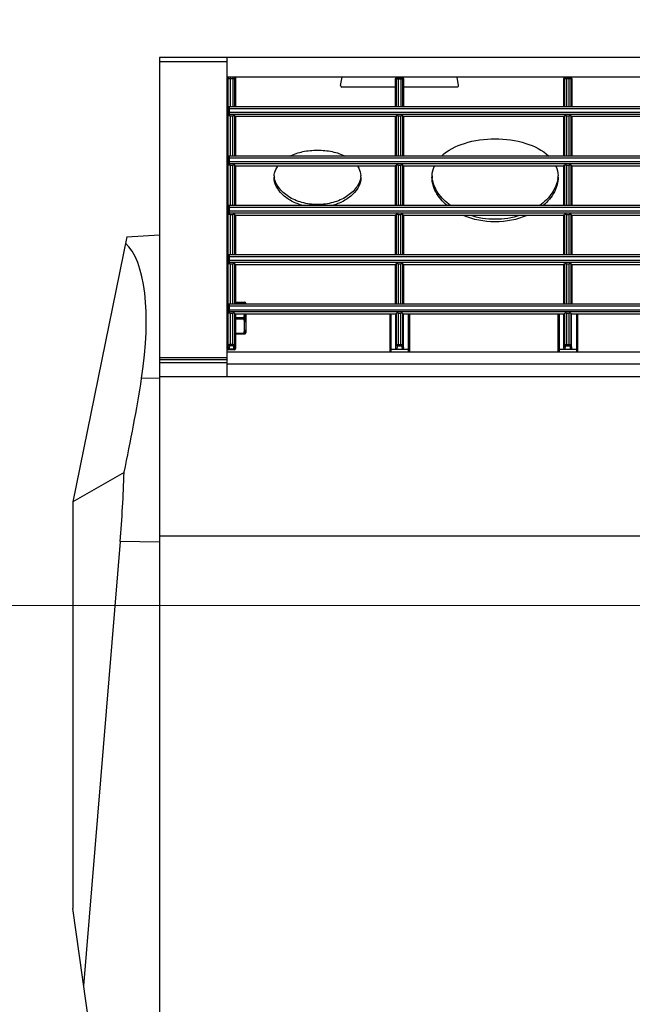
# Model space of a CAD drawing. Header units: millimetres. Extents: x -17122 to 7392, y -6480 to -3200.
# Tile 20 of 70: x -2101 to -2086, y -4912 to -4887. Entities that reach past the tile are written whole.
import ezdxf
from ezdxf.lldxf.tags import DXFTag

# ---------------------------------------------------------------- set-up
doc = ezdxf.new("R2010")
doc.units = ezdxf.units.MM
doc.layers.add('IS_Armatura_Therm', color=7, linetype='SOLID', true_color=0x000000)
doc.layers.add('IS_Wężownica OChP', color=7, linetype='Continuous', lineweight=5, true_color=0x800080)
doc.layers.add('KRZYWE', color=7, linetype='Continuous')
tags = doc.linetypes.add('SOLID', pattern=[10, 10, 0]).pattern_tags.tags
tags[6:7] = [DXFTag(74, 4), DXFTag(75, 0), DXFTag(340, '0'), DXFTag(46, 0.0), DXFTag(50, 0.0), DXFTag(44, 0.0), DXFTag(45, 0.0)]
tags[4:5] = [DXFTag(74, 4), DXFTag(75, 0), DXFTag(340, '0'), DXFTag(46, 0.0), DXFTag(50, 0.0), DXFTag(44, 0.0), DXFTag(45, 0.0)]

# ---------------------------------------------------------------- blocks, each defined once
blk = doc.blocks.new('A$C3BB659E6')
at = {"color": 7, "linetype": 'Continuous'}
for p, q in [((1604, 78.72), (1604, 464.01)), ((1604, 122.52), (22, 122.52)), ((22, 82.25), (1604, 82.25)), ((1587, 76.89), (1587, 82.25)), ((1587, 78.98), (39, 78.98)), ((1587, 78.72), (1604, 78.72)), ((1587, 77.95), (1604, 77.95)), ((1604, 77.35), (1587, 77.35)), ((1604, 1.38), (1604, 78.72)), ((1587, 75.89), (39, 75.89)), ((1498.1, 66.38), (1498.1, 75.89)), ((1498.4, 66.38), (1498.4, 75.89)), ((1498.4, 75.34), (1502.8, 75.34)), ((1499.64, 75.03), (1499.64, 66.38)), ((1499.76, 74.15), (1499.64, 75.03)), ((1500.06, 74.44), (1499.94, 75.34)), ((1501.26, 75.34), (1501.14, 74.44)), ((1501.56, 75.03), (1501.44, 74.15)), ((1501.56, 75.03), (1501.56, 66.38)), ((1502.8, 66.38), (1502.8, 75.89)), ((1503.1, 66.38), (1503.1, 75.89)), ((1540.7, 66.38), (1540.7, 75.89)), ((1541, 66.38), (1541, 75.89)), ((1541, 75.34), (1545.4, 75.34)), ((1542.24, 75.03), (1542.24, 66.38)), ((1542.36, 74.15), (1542.24, 75.03)), ((1542.66, 74.44), (1542.54, 75.34)), ((1543.86, 75.34), (1543.74, 74.44)), ((1544.16, 75.03), (1544.04, 74.15)), ((1544.16, 75.03), (1544.16, 66.38)), ((1545.4, 66.38), (1545.4, 75.89)), ((1545.7, 66.38), (1545.7, 75.89)), ((1584.8, 75.08), (1584.82, 75.08)), ((1584.8, 66.38), (1584.8, 75.08)), ((1584.86, 74.92), (1584.96, 74.15)), ((1585.1, 75.38), (1586.5, 75.38)), ((1585.16, 75.21), (1586.44, 75.21)), ((1585.16, 75.21), (1585.26, 74.44)), ((1586.34, 74.44), (1586.44, 75.21)), ((1586.64, 74.15), (1586.74, 74.92)), ((1586.78, 75.08), (1586.8, 75.08)), ((1586.8, 75.08), (1586.8, 6.68)), ((1587, 1.38), (1587, 76.89)), ((1499.76, 74.15), (1499.76, 66.18)), ((1500.94, 74.39), (1500.26, 74.39)), ((1500.26, 74.39), (1500.26, 66.16)), ((1500.94, 74.1), (1500.26, 74.1)), ((1500.94, 66.16), (1500.94, 74.39)), ((1501.44, 66.18), (1501.44, 74.15)), ((1542.36, 74.15), (1542.36, 66.18)), ((1543.54, 74.39), (1542.86, 74.39)), ((1542.86, 74.39), (1542.86, 66.16)), ((1543.54, 74.1), (1542.86, 74.1)), ((1543.54, 66.16), (1543.54, 74.39)), ((1544.04, 66.18), (1544.04, 74.15)), ((1584.96, 74.15), (1584.96, 66.18)), ((1585.46, 74.39), (1586.14, 74.39)), ((1585.46, 74.39), (1585.46, 66.16)), ((1585.46, 74.1), (1586.14, 74.1)), ((1586.14, 66.16), (1586.14, 74.39)), ((1586.64, 74.15), (1586.64, 6.68)), ((1586.8, 74.38), (1587, 74.38)), ((1582.2, 66.38), (1582.2, 71.08)), ((1582.24, 70.46), (1582.24, 71.22)), ((1584.8, 71.38), (1582.5, 71.38)), ((1582.5, 70.5), (1582.5, 68.26)), ((1582.7, 71.38), (1582.7, 71.23)), ((1584.8, 71.23), (1582.7, 71.23)), ((1582.24, 68.14), (1582.24, 66.62)), ((1584.8, 67.53), (1582.7, 67.53)), ((1582.7, 67.53), (1582.7, 67.23)), ((1329.69, 65.83), (1586.31, 65.83)), ((1329.7, 65.33), (1586.3, 65.33)), ((1458.96, 66.38), (1499.64, 66.38)), ((1499.6, 66.38), (1499.76, 66.18)), ((1500.94, 66.16), (1500.26, 66.16)), ((1501.6, 66.38), (1501.44, 66.18)), ((1501.56, 66.38), (1542.24, 66.38)), ((1542.2, 66.38), (1542.36, 66.18)), ((1543.54, 66.16), (1542.86, 66.16)), ((1544.2, 66.38), (1544.04, 66.18)), ((1544.16, 66.38), (1584.8, 66.38)), ((1582.5, 66.38), (1582.5, 66.5)), ((1584.8, 67.23), (1582.7, 67.23)), ((1584.8, 66.38), (1584.96, 66.18)), ((1586.14, 66.16), (1585.46, 66.16)), ((1586.3, 65.33), (1586.3, 64.38)), ((1586.31, 65.83), (1586.58, 66.17)), ((1586.58, 63.88), (1586.58, 66.17)), ((1329.42, 63.88), (1586.58, 63.88)), ((1329.7, 64.38), (1586.3, 64.38)), ((1499.6, 53.88), (1499.6, 63.88)), ((1499.76, 63.88), (1499.76, 53.68)), ((1500.26, 63.88), (1500.26, 53.66)), ((1500.94, 53.66), (1500.94, 63.88)), ((1501.44, 53.68), (1501.44, 63.88)), ((1501.6, 63.88), (1501.6, 53.88)), ((1542.2, 53.88), (1542.2, 63.88)), ((1542.36, 63.88), (1542.36, 53.68)), ((1542.86, 63.88), (1542.86, 53.66)), ((1543.54, 53.66), (1543.54, 63.88)), ((1544.04, 53.68), (1544.04, 63.88)), ((1544.2, 63.88), (1544.2, 53.88)), ((1582.2, 63.68), (1582.2, 63.88)), ((1582.24, 63.54), (1582.24, 63.88)), ((1582.44, 63.55), (1582.24, 63.54)), ((1584.8, 63.38), (1582.5, 63.38)), ((1584.8, 63.53), (1582.7, 63.53)), ((1582.7, 63.53), (1582.7, 63.38)), ((1584.8, 53.88), (1584.8, 63.88)), ((1584.96, 63.88), (1584.96, 53.68)), ((1585.46, 63.88), (1585.46, 53.66)), ((1586.14, 53.66), (1586.14, 63.88)), ((1586.8, 60.38), (1587, 60.38)), ((1329.69, 53.33), (1586.31, 53.33)), ((1329.7, 52.83), (1586.3, 52.83)), ((1459, 53.88), (1499.6, 53.88)), ((1499.6, 53.88), (1499.76, 53.68)), ((1500.94, 53.66), (1500.26, 53.66)), ((1501.6, 53.88), (1501.44, 53.68)), ((1501.6, 53.88), (1542.2, 53.88)), ((1542.2, 53.88), (1542.36, 53.68)), ((1543.54, 53.66), (1542.86, 53.66)), ((1544.2, 53.88), (1544.04, 53.68)), ((1544.2, 53.88), (1584.8, 53.88)), ((1584.8, 53.88), (1584.96, 53.68)), ((1586.14, 53.66), (1585.46, 53.66)), ((1586.3, 52.83), (1586.3, 51.88)), ((1586.31, 53.33), (1586.58, 53.67)), ((1586.58, 51.38), (1586.58, 53.67)), ((1329.42, 51.38), (1586.58, 51.38)), ((1329.7, 51.88), (1586.3, 51.88)), ((1499.6, 41.38), (1499.6, 51.38)), ((1499.76, 51.38), (1499.76, 41.18)), ((1500.26, 51.38), (1500.26, 41.16)), ((1500.94, 41.16), (1500.94, 51.38)), ((1501.44, 41.18), (1501.44, 51.38)), ((1501.6, 51.38), (1501.6, 41.38)), ((1542.2, 41.38), (1542.2, 51.38)), ((1542.36, 51.38), (1542.36, 41.18)), ((1542.86, 51.38), (1542.86, 41.16)), ((1543.54, 41.16), (1543.54, 51.38)), ((1544.04, 41.18), (1544.04, 51.38)), ((1544.2, 51.38), (1544.2, 41.38)), ((1584.8, 41.38), (1584.8, 51.38)), ((1584.96, 51.38), (1584.96, 41.18)), ((1585.46, 51.38), (1585.46, 41.16)), ((1586.14, 41.16), (1586.14, 51.38)), ((1329.69, 40.83), (1586.31, 40.83)), ((1329.7, 40.33), (1586.3, 40.33)), ((1459, 41.38), (1499.6, 41.38)), ((1499.6, 41.38), (1499.76, 41.18)), ((1500.94, 41.16), (1500.26, 41.16)), ((1501.6, 41.38), (1501.44, 41.18)), ((1501.6, 41.38), (1542.2, 41.38)), ((1542.2, 41.38), (1542.36, 41.18)), ((1543.54, 41.16), (1542.86, 41.16)), ((1544.2, 41.38), (1544.04, 41.18)), ((1544.2, 41.38), (1584.8, 41.38)), ((1584.8, 41.38), (1584.96, 41.18)), ((1586.14, 41.16), (1585.46, 41.16)), ((1586.3, 40.33), (1586.3, 39.38)), ((1586.31, 40.83), (1586.58, 41.17)), ((1586.58, 38.88), (1586.58, 41.17)), ((1329.42, 38.88), (1586.58, 38.88)), ((1329.7, 39.38), (1586.3, 39.38)), ((1499.6, 28.88), (1499.6, 38.88)), ((1499.76, 38.88), (1499.76, 28.68)), ((1500.26, 38.88), (1500.26, 28.66)), ((1500.94, 28.66), (1500.94, 38.88)), ((1501.44, 28.68), (1501.44, 38.88)), ((1501.6, 38.88), (1501.6, 28.88)), ((1542.2, 28.88), (1542.2, 38.88)), ((1542.36, 38.88), (1542.36, 28.68)), ((1542.86, 38.88), (1542.86, 28.66)), ((1543.54, 28.66), (1543.54, 38.88)), ((1544.04, 28.68), (1544.04, 38.88)), ((1544.2, 38.88), (1544.2, 28.88)), ((1584.8, 28.88), (1584.8, 38.88)), ((1584.96, 38.88), (1584.96, 28.68)), ((1585.46, 38.88), (1585.46, 28.66)), ((1586.14, 28.66), (1586.14, 38.88)), ((1329.69, 28.33), (1586.31, 28.33)), ((1329.7, 27.83), (1586.3, 27.83)), ((1459, 28.88), (1499.6, 28.88)), ((1499.6, 28.88), (1499.76, 28.68)), ((1500.94, 28.66), (1500.26, 28.66)), ((1501.6, 28.88), (1501.44, 28.68)), ((1501.6, 28.88), (1542.2, 28.88)), ((1542.2, 28.88), (1542.36, 28.68)), ((1543.54, 28.66), (1542.86, 28.66)), ((1544.2, 28.88), (1544.04, 28.68)), ((1544.2, 28.88), (1584.8, 28.88)), ((1584.8, 28.88), (1584.96, 28.68)), ((1586.14, 28.66), (1585.46, 28.66)), ((1586.3, 27.83), (1586.3, 26.88)), ((1586.31, 28.33), (1586.58, 28.67)), ((1586.58, 26.38), (1586.58, 28.67)), ((1329.42, 26.38), (1586.58, 26.38)), ((1329.7, 26.88), (1586.3, 26.88)), ((1499.6, 16.38), (1499.6, 26.38)), ((1499.76, 26.38), (1499.76, 16.18)), ((1500.26, 26.38), (1500.26, 16.16)), ((1500.94, 16.16), (1500.94, 26.38)), ((1501.44, 16.18), (1501.44, 26.38)), ((1501.6, 26.38), (1501.6, 16.38)), ((1542.2, 16.38), (1542.2, 26.38)), ((1542.36, 26.38), (1542.36, 16.18)), ((1542.86, 26.38), (1542.86, 16.16)), ((1543.54, 16.16), (1543.54, 26.38)), ((1544.04, 16.18), (1544.04, 26.38)), ((1544.2, 26.38), (1544.2, 16.38)), ((1584.8, 16.38), (1584.8, 26.38)), ((1584.96, 26.38), (1584.96, 16.18)), ((1585.46, 26.38), (1585.46, 16.16)), ((1586.14, 16.16), (1586.14, 26.38)), ((1329.69, 15.83), (1586.31, 15.83)), ((1329.7, 15.33), (1586.3, 15.33)), ((1459, 16.38), (1499.6, 16.38)), ((1499.6, 16.38), (1499.76, 16.18)), ((1500.94, 16.16), (1500.26, 16.16)), ((1501.6, 16.38), (1501.44, 16.18)), ((1501.6, 16.38), (1542.2, 16.38)), ((1542.2, 16.38), (1542.36, 16.18)), ((1543.54, 16.16), (1542.86, 16.16)), ((1544.2, 16.38), (1544.04, 16.18)), ((1544.2, 16.38), (1584.8, 16.38)), ((1584.8, 16.38), (1584.96, 16.18)), ((1586.14, 16.16), (1585.46, 16.16)), ((1586.3, 15.33), (1586.3, 14.38)), ((1586.31, 15.83), (1586.58, 16.17)), ((1586.58, 13.88), (1586.58, 16.17)), ((1329.42, 13.88), (1586.58, 13.88)), ((1329.7, 14.38), (1586.3, 14.38)), ((1499.6, 6.68), (1499.6, 13.88)), ((1499.76, 13.88), (1499.76, 6.84)), ((1500.26, 13.88), (1500.26, 6.54)), ((1500.94, 6.54), (1500.94, 13.88)), ((1501.44, 6.84), (1501.44, 13.88)), ((1501.6, 13.88), (1501.6, 6.68)), ((1542.2, 6.68), (1542.2, 13.88)), ((1542.36, 13.88), (1542.36, 6.84)), ((1542.86, 6.54), (1542.86, 13.88)), ((1543.54, 6.54), (1543.54, 13.88)), ((1544.04, 6.84), (1544.04, 13.88)), ((1544.2, 13.88), (1544.2, 6.68)), ((1584.8, 6.68), (1584.8, 13.88)), ((1584.96, 13.88), (1584.96, 6.68)), ((1585.46, 6.38), (1585.46, 13.88)), ((1586.14, 6.38), (1586.14, 13.88)), ((1528.26, 8.53), (1528.64, 6.38)), ((1528.56, 8.88), (1542.2, 8.88)), ((1544.2, 8.88), (1557.84, 8.88)), ((1558.14, 8.53), (1557.76, 6.38)), ((39, 6.38), (1587, 6.38)), ((1499.6, 6.68), (1499.61, 6.68)), ((1499.61, 6.68), (1499.76, 6.84)), ((1499.91, 6.38), (1500.06, 6.54)), ((1500.26, 6.84), (1500.94, 6.84)), ((1500.26, 6.54), (1500.94, 6.54)), ((1501.14, 6.54), (1501.29, 6.38)), ((1501.44, 6.84), (1501.59, 6.68)), ((1501.59, 6.68), (1501.6, 6.68)), ((1542.36, 6.84), (1542.2, 6.68)), ((1542.66, 6.54), (1542.5, 6.38)), ((1543.54, 6.84), (1542.86, 6.84)), ((1543.54, 6.54), (1542.86, 6.54)), ((1543.9, 6.38), (1543.74, 6.54)), ((1544.2, 6.68), (1544.04, 6.84)), ((1586.8, 6.68), (1584.8, 6.68)), ((22, 1.38), (1604, 1.38)), ((1604, 2.38), (1587, 2.38))]:
    blk.add_line(p, q, dxfattribs=at)
for centre, radius, start, end in [((1585.1, 75.08), 0.3, 89.9827, 179.9824), ((1585.12, 75.08), 0.3, 90.0178, 180.0171), ((1586.48, 75.08), 0.3, 359.9829, 89.9822), ((1586.5, 75.08), 0.3, 0.0176, 90.0173), ((1582.5, 71.08), 0.3, 90, 180), ((1583.48, 90.93), 19.75, 266.4119, 267.0038), ((1582.5, 63.68), 0.3, 180, 270), ((1590.01, 66.03), 7.97, 195.7014, 198.1813), ((1590.12, 66.01), 7.82, 195.8073, 198.4908), ((1509.83, 31.71), 6.83, 179.9986, 183.1416), ((1510.36, 30.93), 7.36, 171.9178, 175.8993), ((1527.64, 30.93), 7.36, 4.1007, 8.0822), ((1528.17, 31.71), 6.83, 356.8584, 0.0014), ((1557.7, 31.71), 4.7, 180.0005, 184.562), ((1558.03, 30.94), 5.03, 171.3206, 175.5358), ((1558.12, 30.93), 5.12, 171.0822, 171.3321), ((1569.88, 30.93), 5.12, 8.6679, 8.9178), ((1569.97, 30.94), 5.03, 4.4642, 8.6794), ((1570.3, 31.71), 4.7, 355.438, 359.9995), ((1528.56, 8.58), 0.3, 90, 190), ((1557.84, 8.58), 0.3, 350, 90), ((1499.9, 6.68), 0.3, 180.0155, 269.9976), ((1499.91, 6.69), 0.3, 180.0846, 269.9154), ((1500.06, 6.84), 0.3, 180.0846, 269.9154), ((1501.14, 6.84), 0.3, 270.0846, 359.9154), ((1501.29, 6.69), 0.3, 270.0846, 359.9154), ((1501.3, 6.68), 0.3, 269.9845, 359.9828), ((1542.66, 6.84), 0.3, 180.0846, 269.9154), ((1543.74, 6.84), 0.3, 270.0846, 359.9154), ((1585.26, 6.68), 0.3, 179.9825, 269.9825), ((1586.34, 6.68), 0.3, 270.0175, 0.0175)]:
    blk.add_arc(centre, radius, start, end, dxfattribs=at)
for centre, major_axis, ratio, start_param, end_param in [((1500.26, 66.18), (0.5, 0), 0.043661, -3.106686, -1.570796), ((1500.94, 66.18), (0.5, 0), 0.043661, -1.570796, -0.034907), ((1542.86, 66.18), (0.5, 0), 0.043661, -3.106686, -1.570796), ((1543.54, 66.18), (0.5, 0), 0.043661, -1.570796, -0.034907), ((1585.46, 66.18), (0.5, 0), 0.043661, -3.106686, -1.570796), ((1586.14, 66.18), (0.5, 0), 0.043661, -1.570796, -0.485794), ((1586.31, 65.33), (0, 0.5), 0.034921, 0.043633, 1.570796), ((1586.31, 64.38), (0, 0.5), 0.034921, 1.570796, 3.141593), ((1500.26, 53.68), (0.5, 0), 0.043661, -3.106686, -1.570796), ((1500.94, 53.68), (0.5, 0), 0.043661, -1.570796, -0.034907), ((1542.86, 53.68), (0.5, 0), 0.043661, -3.106686, -1.570796), ((1543.54, 53.68), (0.5, 0), 0.043661, -1.570796, -0.034907), ((1585.46, 53.68), (0.5, 0), 0.043661, -3.106686, -1.570796), ((1586.14, 53.68), (0.5, 0), 0.043661, -1.570796, -0.485794), ((1586.31, 52.83), (0, 0.5), 0.034921, 0.043633, 1.570796), ((1586.31, 51.88), (0, 0.5), 0.034921, 1.570796, 3.141593), ((1500.26, 41.18), (0.5, 0), 0.043661, -3.106686, -1.570796), ((1500.94, 41.18), (0.5, 0), 0.043661, -1.570796, -0.034907), ((1542.86, 41.18), (0.5, 0), 0.043661, -3.106686, -1.570796), ((1543.54, 41.18), (0.5, 0), 0.043661, -1.570796, -0.034907), ((1585.46, 41.18), (0.5, 0), 0.043661, -3.106686, -1.570796), ((1586.14, 41.18), (0.5, 0), 0.043661, -1.570796, -0.485794), ((1586.31, 40.33), (0, 0.5), 0.034921, 0.043633, 1.570796), ((1586.31, 39.38), (0, 0.5), 0.034921, 1.570796, 3.141593), ((1500.26, 28.68), (0.5, 0), 0.043661, -3.106686, -1.570796), ((1500.94, 28.68), (0.5, 0), 0.043661, -1.570796, -0.034907), ((1542.86, 28.68), (0.5, 0), 0.043661, -3.106686, -1.570796), ((1543.54, 28.68), (0.5, 0), 0.043661, -1.570796, -0.034907), ((1585.46, 28.68), (0.5, 0), 0.043661, -3.106686, -1.570796), ((1586.14, 28.68), (0.5, 0), 0.043661, -1.570796, -0.485794), ((1586.31, 27.83), (0, 0.5), 0.034921, 0.043633, 1.570796), ((1586.31, 26.88), (0, 0.5), 0.034921, 1.570796, 3.141593), ((1500.26, 16.18), (0.5, 0), 0.043661, -3.106686, -1.570796), ((1500.94, 16.18), (0.5, 0), 0.043661, -1.570796, -0.034907), ((1542.86, 16.18), (0.5, 0), 0.043661, -3.106686, -1.570796), ((1543.54, 16.18), (0.5, 0), 0.043661, -1.570796, -0.034907), ((1585.46, 16.18), (0.5, 0), 0.043661, -3.106686, -1.570796), ((1586.14, 16.18), (0.5, 0), 0.043661, -1.570796, -0.485794), ((1586.31, 15.33), (0, 0.5), 0.034921, 0.043633, 1.570796), ((1586.31, 14.38), (0, 0.5), 0.034921, 1.570796, 3.141593), ((1542.5, 6.68), (0.212, 0.212), 0.998783, -3.926382, -2.356803), ((1543.9, 6.68), (0.212, -0.212), 0.998783, -0.784789, 0.784789)]:
    blk.add_ellipse(centre, major_axis=major_axis, ratio=ratio, start_param=start_param, end_param=end_param, dxfattribs=at)
for points, knots in [([(1498.1, 75.32), (1498.1, 75.32), (1498.11, 75.32), (1498.13, 75.33), (1498.15, 75.33), (1498.21, 75.33), (1498.29, 75.33), (1498.36, 75.34), (1498.4, 75.34)], [0, 0, 0, 0, 0.020938, 0.078209, 0.170589, 0.294707, 0.618302, 1, 1, 1, 1]), ([(1499.64, 75.03), (1499.64, 75.1), (1499.7, 75.27), (1499.86, 75.34), (1499.94, 75.34)], [0, 0, 0, 0, 0.500877, 1, 1, 1, 1]), ([(1501.26, 75.34), (1501.34, 75.34), (1501.5, 75.27), (1501.56, 75.1), (1501.56, 75.03)], [0, 0, 0, 0, 0.499123, 1, 1, 1, 1]), ([(1502.8, 75.34), (1502.84, 75.34), (1502.91, 75.33), (1502.99, 75.33), (1503.05, 75.33), (1503.08, 75.33), (1503.09, 75.32), (1503.1, 75.32), (1503.1, 75.32)], [0, 0, 0, 0, 0.381698, 0.705293, 0.829411, 0.921791, 0.979062, 1, 1, 1, 1]), ([(1540.7, 75.32), (1540.7, 75.32), (1540.71, 75.32), (1540.73, 75.33), (1540.75, 75.33), (1540.81, 75.33), (1540.89, 75.33), (1540.96, 75.34), (1541, 75.34)], [0, 0, 0, 0, 0.020938, 0.078209, 0.170589, 0.294707, 0.618302, 1, 1, 1, 1]), ([(1542.24, 75.03), (1542.24, 75.1), (1542.3, 75.27), (1542.46, 75.34), (1542.54, 75.34)], [0, 0, 0, 0, 0.500877, 1, 1, 1, 1]), ([(1543.86, 75.34), (1543.94, 75.34), (1544.1, 75.27), (1544.16, 75.1), (1544.16, 75.03)], [0, 0, 0, 0, 0.499123, 1, 1, 1, 1]), ([(1545.4, 75.34), (1545.44, 75.34), (1545.51, 75.33), (1545.59, 75.33), (1545.65, 75.33), (1545.68, 75.33), (1545.69, 75.32), (1545.7, 75.32), (1545.7, 75.32)], [0, 0, 0, 0, 0.381698, 0.705293, 0.829411, 0.921791, 0.979062, 1, 1, 1, 1]), ([(1584.82, 75.08), (1584.82, 75.08), (1584.83, 75.06), (1584.84, 75.03), (1584.85, 74.98), (1584.85, 74.94), (1584.86, 74.92)], [0, 0, 0, 0, 0.087307, 0.277096, 0.580957, 1, 1, 1, 1]), ([(1585.16, 75.21), (1585.08, 75.21), (1584.93, 75.15), (1584.86, 74.99), (1584.86, 74.92)], [0, 0, 0, 0, 0.505954, 1, 1, 1, 1]), ([(1585.12, 75.38), (1585.12, 75.38), (1585.12, 75.37), (1585.13, 75.37), (1585.13, 75.37)], [0, 0, 0, 0, 0.650799, 1, 1, 1, 1]), ([(1585.13, 75.37), (1585.13, 75.35), (1585.15, 75.3), (1585.15, 75.24), (1585.16, 75.21)], [0, 0, 0, 0, 0.357557, 1, 1, 1, 1]), ([(1586.44, 75.21), (1586.45, 75.23), (1586.45, 75.28), (1586.46, 75.33), (1586.47, 75.36), (1586.48, 75.38), (1586.48, 75.38)], [0, 0, 0, 0, 0.420731, 0.725443, 0.914994, 1, 1, 1, 1]), ([(1586.44, 75.21), (1586.52, 75.21), (1586.67, 75.15), (1586.74, 74.99), (1586.74, 74.92)], [0, 0, 0, 0, 0.505954, 1, 1, 1, 1]), ([(1586.74, 74.92), (1586.75, 74.94), (1586.75, 74.98), (1586.76, 75.03), (1586.77, 75.06), (1586.78, 75.08), (1586.78, 75.08)], [0, 0, 0, 0, 0.419043, 0.722904, 0.912693, 1, 1, 1, 1]), ([(1499.76, 74.15), (1499.76, 74.23), (1499.83, 74.38), (1499.98, 74.44), (1500.06, 74.44)], [0, 0, 0, 0, 0.494046, 1, 1, 1, 1]), ([(1500.26, 74.1), (1500.19, 74.1), (1500.08, 74.1), (1499.94, 74.11), (1499.85, 74.12), (1499.81, 74.13), (1499.78, 74.14), (1499.76, 74.15), (1499.76, 74.15)], [0, 0, 0, 0, 0.370691, 0.687436, 0.811023, 0.905521, 0.968284, 1, 1, 1, 1]), ([(1500.26, 74.39), (1500.21, 74.39), (1500.15, 74.4), (1500.08, 74.42), (1500.06, 74.43), (1500.06, 74.44)], [0, 0, 0, 0, 0.662045, 0.878967, 1, 1, 1, 1]), ([(1501.14, 74.44), (1501.14, 74.43), (1501.12, 74.42), (1501.05, 74.4), (1500.99, 74.39), (1500.94, 74.39)], [0, 0, 0, 0, 0.121033, 0.337955, 1, 1, 1, 1]), ([(1501.44, 74.15), (1501.44, 74.15), (1501.42, 74.14), (1501.39, 74.13), (1501.35, 74.12), (1501.26, 74.11), (1501.12, 74.1), (1501.01, 74.1), (1500.94, 74.1)], [0, 0, 0, 0, 0.031716, 0.094479, 0.188977, 0.312564, 0.629309, 1, 1, 1, 1]), ([(1501.44, 74.15), (1501.44, 74.23), (1501.37, 74.38), (1501.22, 74.44), (1501.14, 74.44)], [0, 0, 0, 0, 0.494046, 1, 1, 1, 1]), ([(1542.36, 74.15), (1542.36, 74.23), (1542.43, 74.38), (1542.58, 74.44), (1542.66, 74.44)], [0, 0, 0, 0, 0.494046, 1, 1, 1, 1]), ([(1542.86, 74.1), (1542.79, 74.1), (1542.68, 74.1), (1542.54, 74.11), (1542.45, 74.12), (1542.41, 74.13), (1542.38, 74.14), (1542.36, 74.15), (1542.36, 74.15)], [0, 0, 0, 0, 0.370691, 0.687436, 0.811023, 0.905521, 0.968284, 1, 1, 1, 1]), ([(1542.86, 74.39), (1542.81, 74.39), (1542.75, 74.4), (1542.68, 74.42), (1542.66, 74.43), (1542.66, 74.44)], [0, 0, 0, 0, 0.662045, 0.878967, 1, 1, 1, 1]), ([(1543.74, 74.44), (1543.74, 74.43), (1543.72, 74.42), (1543.65, 74.4), (1543.59, 74.39), (1543.54, 74.39)], [0, 0, 0, 0, 0.121033, 0.337955, 1, 1, 1, 1]), ([(1544.04, 74.15), (1544.04, 74.15), (1544.02, 74.14), (1543.99, 74.13), (1543.95, 74.12), (1543.86, 74.11), (1543.72, 74.1), (1543.61, 74.1), (1543.54, 74.1)], [0, 0, 0, 0, 0.031716, 0.094479, 0.188977, 0.312564, 0.629309, 1, 1, 1, 1]), ([(1544.04, 74.15), (1544.04, 74.23), (1543.97, 74.38), (1543.82, 74.44), (1543.74, 74.44)], [0, 0, 0, 0, 0.494046, 1, 1, 1, 1]), ([(1585.26, 74.44), (1585.18, 74.44), (1585.03, 74.38), (1584.96, 74.23), (1584.96, 74.15)], [0, 0, 0, 0, 0.505954, 1, 1, 1, 1]), ([(1584.96, 74.15), (1584.96, 74.15), (1584.98, 74.14), (1585.01, 74.13), (1585.05, 74.12), (1585.14, 74.11), (1585.28, 74.1), (1585.39, 74.1), (1585.46, 74.1)], [0, 0, 0, 0, 0.031717, 0.09448, 0.188975, 0.31256, 0.629303, 1, 1, 1, 1]), ([(1585.26, 74.44), (1585.26, 74.43), (1585.28, 74.42), (1585.35, 74.4), (1585.41, 74.39), (1585.46, 74.39)], [0, 0, 0, 0, 0.121032, 0.337953, 1, 1, 1, 1]), ([(1586.14, 74.39), (1586.19, 74.39), (1586.25, 74.4), (1586.32, 74.42), (1586.34, 74.43), (1586.34, 74.44)], [0, 0, 0, 0, 0.662047, 0.878968, 1, 1, 1, 1]), ([(1586.14, 74.1), (1586.21, 74.1), (1586.32, 74.1), (1586.46, 74.11), (1586.55, 74.12), (1586.59, 74.13), (1586.62, 74.14), (1586.64, 74.15), (1586.64, 74.15)], [0, 0, 0, 0, 0.370697, 0.68744, 0.811025, 0.90552, 0.968283, 1, 1, 1, 1]), ([(1586.34, 74.44), (1586.42, 74.44), (1586.57, 74.38), (1586.64, 74.23), (1586.64, 74.15)], [0, 0, 0, 0, 0.505954, 1, 1, 1, 1]), ([(1582.5, 70.5), (1582.46, 70.5), (1582.39, 70.49), (1582.28, 70.46), (1582.2, 70.39), (1582.2, 70.35)], [0, 0, 0, 0, 0.324383, 0.612804, 1, 1, 1, 1]), ([(1582.5, 71.38), (1582.45, 71.38), (1582.34, 71.35), (1582.27, 71.27), (1582.24, 71.22)], [0, 0, 0, 0, 0.497882, 1, 1, 1, 1]), ([(1582.24, 70.46), (1582.27, 70.49), (1582.36, 70.51), (1582.45, 70.51), (1582.5, 70.5)], [0, 0, 0, 0, 0.432716, 1, 1, 1, 1]), ([(1582.7, 71.38), (1582.65, 71.38), (1582.54, 71.35), (1582.47, 71.26), (1582.44, 71.21)], [0, 0, 0, 0, 0.495116, 1, 1, 1, 1]), ([(1582.7, 71.23), (1582.65, 71.24), (1582.57, 71.25), (1582.47, 71.23), (1582.44, 71.21)], [0, 0, 0, 0, 0.579115, 1, 1, 1, 1]), ([(1582.2, 68.11), (1582.2, 68.15), (1582.28, 68.22), (1582.39, 68.25), (1582.46, 68.26), (1582.5, 68.26)], [0, 0, 0, 0, 0.387473, 0.675907, 1, 1, 1, 1]), ([(1582.24, 68.14), (1582.23, 68.13), (1582.22, 68.13), (1582.2, 68.12), (1582.2, 68.11)], [0, 0, 0, 0, 0.372243, 1, 1, 1, 1]), ([(1582.5, 68.26), (1582.47, 68.26), (1582.42, 68.24), (1582.33, 68.21), (1582.27, 68.17), (1582.24, 68.14)], [0, 0, 0, 0, 0.27656, 0.546334, 1, 1, 1, 1]), ([(1582.7, 67.53), (1582.65, 67.51), (1582.56, 67.48), (1582.47, 67.42), (1582.44, 67.38)], [0, 0, 0, 0, 0.544267, 1, 1, 1, 1]), ([(1582.7, 67.23), (1582.65, 67.24), (1582.56, 67.28), (1582.47, 67.34), (1582.44, 67.38)], [0, 0, 0, 0, 0.544267, 1, 1, 1, 1]), ([(1582.5, 66.5), (1582.46, 66.5), (1582.39, 66.51), (1582.28, 66.54), (1582.2, 66.6), (1582.2, 66.65)], [0, 0, 0, 0, 0.324383, 0.612804, 1, 1, 1, 1]), ([(1582.2, 66.65), (1582.2, 66.65), (1582.21, 66.63), (1582.23, 66.63), (1582.24, 66.62)], [0, 0, 0, 0, 0.152574, 1, 1, 1, 1]), ([(1582.24, 66.62), (1582.25, 66.61), (1582.33, 66.54), (1582.42, 66.51), (1582.5, 66.5)], [0, 0, 0, 0, 0.212168, 1, 1, 1, 1]), ([(1582.24, 63.54), (1582.26, 63.49), (1582.34, 63.41), (1582.45, 63.38), (1582.5, 63.38)], [0, 0, 0, 0, 0.502036, 1, 1, 1, 1]), ([(1582.7, 63.38), (1582.65, 63.38), (1582.54, 63.41), (1582.47, 63.5), (1582.44, 63.55)], [0, 0, 0, 0, 0.495115, 1, 1, 1, 1]), ([(1582.7, 63.53), (1582.65, 63.52), (1582.57, 63.5), (1582.47, 63.53), (1582.44, 63.55)], [0, 0, 0, 0, 0.579116, 1, 1, 1, 1]), ([(1503, 31.71), (1503, 33), (1503.81, 35.79), (1505.69, 37.92), (1506.83, 38.88)], [0, 0, 0, 0, 0.464878, 1, 1, 1, 1]), ([(1503.07, 31.97), (1503.26, 33.27), (1504.41, 35.97), (1506.48, 37.99), (1507.7, 38.88)], [0, 0, 0, 0, 0.464778, 1, 1, 1, 1]), ([(1530.3, 38.88), (1531.52, 37.99), (1533.59, 35.97), (1534.74, 33.27), (1534.93, 31.97)], [0, 0, 0, 0, 0.535222, 1, 1, 1, 1]), ([(1531.17, 38.88), (1532.31, 37.92), (1534.19, 35.79), (1535, 33), (1535, 31.71)], [0, 0, 0, 0, 0.535122, 1, 1, 1, 1]), ([(1553, 31.71), (1553, 32.47), (1553.41, 34.11), (1555.02, 36.21), (1557.41, 37.9), (1559.34, 38.62), (1560.37, 38.88)], [0, 0, 0, 0, 0.209272, 0.443867, 0.709184, 1, 1, 1, 1]), ([(1553.06, 31.72), (1553.21, 32.66), (1554.12, 34.61), (1556.65, 36.82), (1560.08, 38.3), (1564, 38.82), (1567.92, 38.3), (1571.35, 36.82), (1573.88, 34.61), (1574.79, 32.66), (1574.94, 31.72)], [0, 0, 0, 0, 0.102735, 0.221834, 0.356449, 0.5, 0.643551, 0.778166, 0.897265, 1, 1, 1, 1]), ([(1567.63, 38.88), (1568.66, 38.62), (1570.59, 37.9), (1572.98, 36.21), (1574.59, 34.11), (1575, 32.47), (1575, 31.71)], [0, 0, 0, 0, 0.290816, 0.556133, 0.790728, 1, 1, 1, 1]), ([(1553.91, 28.88), (1553.78, 29.06), (1553.33, 29.81), (1553.07, 30.68), (1553.01, 31.33)], [0, 0, 0, 0, 0.258896, 1, 1, 1, 1]), ([(1574.99, 31.33), (1574.97, 31.12), (1574.84, 30.25), (1574.46, 29.42), (1574.09, 28.88)], [0, 0, 0, 0, 0.245794, 1, 1, 1, 1]), ([(1532.59, 26.38), (1531, 24.83), (1526.47, 22.62), (1519, 21.68), (1511.53, 22.62), (1507, 24.83), (1505.41, 26.38)], [0, 0, 0, 0, 0.229413, 0.5, 0.770587, 1, 1, 1, 1]), ([(1571.05, 26.38), (1570.01, 25.85), (1567.68, 25.09), (1564, 24.73), (1560.32, 25.09), (1557.99, 25.85), (1556.95, 26.38)], [0, 0, 0, 0, 0.240387, 0.5, 0.759613, 1, 1, 1, 1]), ([(1499.76, 6.84), (1499.76, 6.84), (1499.78, 6.84), (1499.81, 6.84), (1499.85, 6.84), (1499.94, 6.84), (1500.08, 6.84), (1500.2, 6.84), (1500.26, 6.84)], [0, 0, 0, 0, 0.025169, 0.086063, 0.180513, 0.305063, 0.625243, 1, 1, 1, 1]), ([(1500.06, 6.54), (1500.06, 6.54), (1500.07, 6.54), (1500.08, 6.54), (1500.13, 6.54), (1500.19, 6.54), (1500.23, 6.54), (1500.26, 6.54)], [0, 0, 0, 0, 0.02585, 0.086916, 0.305804, 0.625645, 1, 1, 1, 1]), ([(1500.94, 6.84), (1501, 6.84), (1501.12, 6.84), (1501.26, 6.84), (1501.35, 6.84), (1501.39, 6.84), (1501.42, 6.84), (1501.44, 6.84), (1501.44, 6.84)], [0, 0, 0, 0, 0.374757, 0.694937, 0.819487, 0.913937, 0.974831, 1, 1, 1, 1]), ([(1500.94, 6.54), (1500.97, 6.54), (1501.01, 6.54), (1501.07, 6.54), (1501.12, 6.54), (1501.13, 6.54), (1501.14, 6.54), (1501.14, 6.54)], [0, 0, 0, 0, 0.374355, 0.694196, 0.913084, 0.97415, 1, 1, 1, 1]), ([(1542.86, 6.84), (1542.8, 6.84), (1542.68, 6.84), (1542.54, 6.84), (1542.45, 6.84), (1542.41, 6.84), (1542.38, 6.84), (1542.36, 6.84), (1542.36, 6.84)], [0, 0, 0, 0, 0.374756, 0.694936, 0.819487, 0.913937, 0.974831, 1, 1, 1, 1]), ([(1542.86, 6.54), (1542.83, 6.54), (1542.79, 6.54), (1542.73, 6.54), (1542.68, 6.54), (1542.67, 6.54), (1542.66, 6.54), (1542.66, 6.54)], [0, 0, 0, 0, 0.374354, 0.694195, 0.913083, 0.97415, 1, 1, 1, 1]), ([(1544.04, 6.84), (1544.04, 6.84), (1544.02, 6.84), (1543.99, 6.84), (1543.95, 6.84), (1543.86, 6.84), (1543.72, 6.84), (1543.6, 6.84), (1543.54, 6.84)], [0, 0, 0, 0, 0.025169, 0.086063, 0.180513, 0.305064, 0.625244, 1, 1, 1, 1]), ([(1543.74, 6.54), (1543.74, 6.54), (1543.73, 6.54), (1543.72, 6.54), (1543.67, 6.54), (1543.61, 6.54), (1543.57, 6.54), (1543.54, 6.54)], [0, 0, 0, 0, 0.02585, 0.086917, 0.305805, 0.625646, 1, 1, 1, 1]), ([(1585.1, 6.38), (1585.02, 6.38), (1584.86, 6.44), (1584.8, 6.6), (1584.8, 6.68)], [0, 0, 0, 0, 0.499988, 1, 1, 1, 1]), ([(1586.8, 6.68), (1586.8, 6.6), (1586.74, 6.44), (1586.58, 6.38), (1586.5, 6.38)], [0, 0, 0, 0, 0.500012, 1, 1, 1, 1])]:
    blk.add_open_spline(points, degree=3, knots=knots, dxfattribs=at)
for points in [[(1582.24, 71.22), (1582.21, 71.18), (1582.2, 71.13), (1582.2, 71.08)], [(1582.2, 70.35), (1582.2, 70.39), (1582.22, 70.43), (1582.24, 70.46)], [(1582.44, 71.21), (1582.36, 70.96), (1582.29, 70.71), (1582.24, 70.46)], [(1582.7, 71.23), (1582.62, 70.99), (1582.55, 70.74), (1582.5, 70.5)], [(1582.24, 68.14), (1582.29, 67.88), (1582.36, 67.63), (1582.44, 67.38)], [(1582.44, 67.38), (1582.36, 67.13), (1582.29, 66.88), (1582.24, 66.62)], [(1582.5, 68.26), (1582.55, 68.01), (1582.62, 67.77), (1582.7, 67.53)], [(1582.7, 67.23), (1582.62, 66.99), (1582.55, 66.75), (1582.5, 66.5)], [(1582.2, 63.68), (1582.2, 63.63), (1582.21, 63.58), (1582.24, 63.54)], [(1510.9, 41.38), (1513.43, 42.48), (1519, 43.57), (1524.57, 42.48), (1527.1, 41.38)], [(1512.67, 41.38), (1514.7, 42.04), (1519, 42.7), (1523.3, 42.04), (1525.33, 41.38)], [(1503.61, 28.88), (1503.27, 29.65), (1503.06, 30.49), (1503.01, 31.33)], [(1534.99, 31.33), (1534.94, 30.49), (1534.73, 29.65), (1534.39, 28.88)]]:
    blk.add_open_spline(points, degree=3, dxfattribs=at)
at = {"layer": 'KRZYWE', "color": 7, "linetype": 'Continuous'}
for p, q in [((1604, 373.42), (1626, 216.88)), ((1614, 123.97), (1623.26, 236.4)), ((1626, 113.88), (1626, 216.88)), ((1604, 124.07), (1614, 123.97)), ((1612.35, 46.78), (1626, 113.88)), ((1613.01, 106.43), (1626, 113.88)), ((1604, 82.61), (1608.57, 82.63)), ((1612.35, 46.78), (1604, 46.34))]:
    blk.add_line(p, q, dxfattribs=at)
for centre, major_axis, ratio, start_param, end_param in [((1673.34, 95.5), (0, 146.02), 0.414311, 1.374623, 1.495933), ((1664.76, 94.08), (31.19, 146.05), 0.35612, 1.56233, 1.724946), ((1623.4, 85.65), (8.23, 38.55), 0.35612, -4.558239, -3.335486)]:
    blk.add_ellipse(centre, major_axis=major_axis, ratio=ratio, start_param=start_param, end_param=end_param, dxfattribs=at)

msp = doc.modelspace()

# ---------------------------------------------------------------- linework, layer by layer
at = {"layer": 'IS_Wężownica OChP', "color": 52, "true_color": 0xc8c800, "transparency": 33554687}
msp.add_lwpolyline([(-2123.578, -4586.1), (-2123.578, -4892.717, 0.414214), (-2114.578, -4901.717), (-1972.577, -4901.717, 0.414214), (-1963.577, -4892.717), (-1963.577, -4666.1, -0.414214)], format="xyb", dxfattribs=at)

# ---------------------------------------------------------------- block references
at = {"layer": 'IS_Armatura_Therm', "lineweight": 0, "xscale": 0.1, "yscale": 0.1, "zscale": 0.1, "rotation": 180}
msp.add_blockref('A$C3BB659E6', (-1937.277, -4887.699), dxfattribs=at)

doc.saveas('drawing.dxf')
